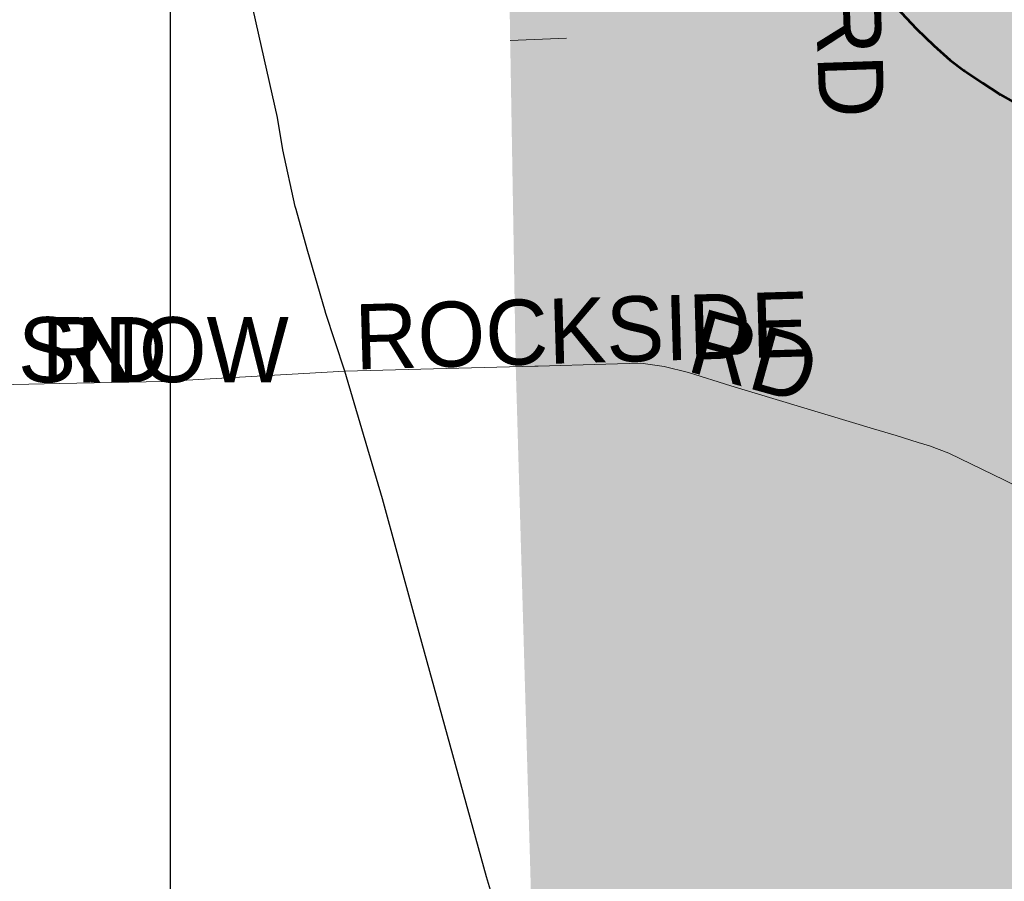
# Model space of a CAD drawing. Header units: feet. Extents: x 92 to 141.3, y -5 to 23.6.
# Tile 131 of 256: x 122.9 to 124.6, y 4 to 5.5. Entities that reach past the tile are written whole.
import ezdxf
from ezdxf.enums import TextEntityAlignment as Align

# ---------------------------------------------------------------- set-up
doc = ezdxf.new("R2010")
doc.units = ezdxf.units.FT
doc.header["$MEASUREMENT"] = 0
doc.linetypes.add('CUY - Design$0$DGN1', pattern=[2231.760665, 0, -2231.760665])
doc.layers.add('0_Mview', color=7, linetype='Continuous', plot=False)
for name, color, linetype, lineweight in [('CUY - Design$0$GM_X_City_Street', 7, 'Continuous', 0), ('CUY - Design$0$GM_X_Corporation', 7, 'CUY - Design$0$DGN1', 13), ('CUY - Design$0$GM_X_Interstate_Route', 1, 'Continuous', 53), ('CUY - Design$0$GM_X_State_Route', 1, 'Continuous', 30)]:
    doc.layers.add(name, color=color, linetype=linetype, lineweight=lineweight)
doc.layers.add('CUY - Design$0$GM_X_State_Location', color=7, linetype='Continuous', lineweight=13, plot=False)
doc.layers.add('TX_X_20', color=7, linetype='Continuous')
doc.styles.add('CUY - Design$0$Styledgn030', font='dgn030.shx')

msp = doc.modelspace()

# ---------------------------------------------------------------- hatches: boundary and pattern name
at = {"layer": 'CUY - Design$0$GM_X_Corporation'}
for points in [[(124.7917, 6.9487), (124.7469, 6.9029), (124.7143, 6.8675), (124.685, 6.8337), (124.6628, 6.796), (124.6528, 6.7723), (124.6465, 6.745), (124.645, 6.731), (124.6464, 6.7124), (124.6535, 6.6688), (124.6685, 6.6124), (124.6762, 6.5943), (124.6862, 6.5808), (124.7011, 6.5769), (124.725, 6.5722), (124.7629, 6.5709), (124.7868, 6.5654), (124.8133, 6.5537), (124.8328, 6.5403), (124.8486, 6.5297), (124.8698, 6.5155), (124.928, 6.458), (124.9514, 6.4347), (124.9593, 6.424), (124.9644, 6.4134), (124.9645, 6.3989), (124.9637, 6.3614), (124.9621, 6.3209), (124.9632, 6.2945), (124.9693, 6.2244), (124.9745, 6.2014), (124.9825, 6.1858), (124.9937, 6.176), (125.0041, 6.1749), (125.0481, 6.1741), (125.0815, 6.1732), (125.1042, 6.1702), (125.1401, 6.1611), (125.1695, 6.1486), (125.2085, 6.1234), (125.2372, 6.0977), (125.2555, 6.081), (125.2786, 6.0697), (125.2902, 6.0636), (125.3011, 6.0472), (125.3342, 6.0014), (125.3558, 5.9839), (125.386, 5.9652), (125.4005, 5.9604), (125.4162, 5.9606), (125.426, 5.9656), (125.4517, 5.9845), (125.4705, 5.9995), (125.4849, 5.9988), (125.5044, 5.99), (125.5255, 5.9762), (125.5483, 5.9669), (125.5685, 5.9581), (125.5883, 5.9554), (125.6159, 5.9544), (125.4544, 5.5137), (125.5157, 5.488), (125.5632, 5.4687), (125.5913, 5.4607), (125.5956, 5.0312), (124.9996, 5.0091), (124.6777, 4.9993), (124.6719, 5.2987), (124.3611, 5.2884), (124.3472, 5.5107), (123.7436, 5.4862), (123.7355, 5.9636), (123.8016, 5.9662), (123.8675, 5.9883), (123.9975, 6.0396), (124.159, 6.1016), (124.031, 6.175), (124.182, 6.2242), (124.165, 6.9392)], [(123.7436, 5.4862), (124.3472, 5.5107), (124.3611, 5.2884), (124.6719, 5.2987), (124.6777, 4.9993), (124.9996, 5.0091), (125.0089, 4.5011), (125.0288, 3.3634), (125.0376, 2.8304), (125.1615, 2.8333), (125.1646, 2.6467), (125.1672, 2.5609), (125.171, 2.4871), (125.1727, 2.4157), (125.1755, 2.2111), (125.1865, 1.6401), (125.1891, 1.4256), (125.1902, 0.8502), (124.5172, 0.8388), (123.8381, 0.8285), (123.8151, 2.1498), (123.7967, 3.3305), (123.7892, 3.6696), (123.7534, 4.9094)]]:
    msp.add_hatch(color=256, dxfattribs=at).paths.add_polyline_path(points)

# ---------------------------------------------------------------- linework, layer by layer
at = {"layer": '0_Mview', "color": 2}
msp.add_lwpolyline([(116.1447, 9.3193), (123.1393, 9.3193), (123.1393, 3.1985), (116.1447, 3.1985)], close=True, dxfattribs=at)
at = {"layer": 'CUY - Design$0$GM_X_City_Street', "flags": 128}
for points in [[(123.4498, 4.8987), (123.7871, 4.9077), (123.7931, 4.9078)], [(123.7931, 4.9078), (123.9135, 4.911), (123.976, 4.9128), (124.0173, 4.9073), (124.0603, 4.8965), (124.136, 4.8725), (124.3893, 4.7961), (124.4298, 4.7844), (124.4687, 4.7722), (124.489, 4.766), (124.5234, 4.7529), (124.6222, 4.7054), (124.694, 4.669), (124.9498, 4.5354), (125.0089, 4.5065)], [(120.9811, 4.8463), (121.059, 4.8472), (121.6416, 4.8493), (122.0186, 4.8613), (122.3445, 4.8639), (122.9426, 4.877), (123.1273, 4.8803), (123.4498, 4.8987)]]:
    msp.add_lwpolyline(points, dxfattribs=at)
at = {"layer": 'CUY - Design$0$GM_X_Corporation', "flags": 128}
for points in [[(124.7917, 6.9487), (124.7469, 6.9029), (124.7143, 6.8675), (124.685, 6.8337), (124.6628, 6.796), (124.6528, 6.7723), (124.6465, 6.745), (124.645, 6.731), (124.6464, 6.7124), (124.6535, 6.6688), (124.6685, 6.6124), (124.6762, 6.5943), (124.6862, 6.5808), (124.7011, 6.5769), (124.725, 6.5722), (124.7629, 6.5709), (124.7868, 6.5654), (124.8133, 6.5537), (124.8328, 6.5403), (124.8486, 6.5297), (124.8698, 6.5155), (124.928, 6.458), (124.9514, 6.4347), (124.9593, 6.424), (124.9644, 6.4134), (124.9645, 6.3989), (124.9637, 6.3614), (124.9621, 6.3209), (124.9632, 6.2945), (124.9693, 6.2244), (124.9745, 6.2014), (124.9825, 6.1858), (124.9937, 6.176), (125.0041, 6.1749), (125.0481, 6.1741), (125.0815, 6.1732), (125.1042, 6.1702), (125.1401, 6.1611), (125.1695, 6.1486), (125.2085, 6.1234), (125.2372, 6.0977), (125.2555, 6.081), (125.2786, 6.0697), (125.2902, 6.0636), (125.3011, 6.0472), (125.3342, 6.0014), (125.3558, 5.9839), (125.386, 5.9652), (125.4005, 5.9604), (125.4162, 5.9606), (125.426, 5.9656), (125.4517, 5.9845), (125.4705, 5.9995), (125.4849, 5.9988), (125.5044, 5.99), (125.5255, 5.9762), (125.5483, 5.9669), (125.5685, 5.9581), (125.5883, 5.9554), (125.6159, 5.9544), (125.4544, 5.5137), (125.5157, 5.488), (125.5632, 5.4687), (125.5913, 5.4607), (125.5956, 5.0312), (124.9996, 5.0091), (124.6777, 4.9993), (124.6719, 5.2987), (124.3611, 5.2884), (124.3472, 5.5107), (123.7436, 5.4862), (123.7355, 5.9636), (123.8016, 5.9662), (123.8675, 5.9883), (123.9975, 6.0396), (124.159, 6.1016), (124.031, 6.175), (124.182, 6.2242), (124.165, 6.9392), (124.7917, 6.9487)], [(123.7355, 5.9636), (123.7436, 5.4862), (123.7534, 4.9094), (123.7892, 3.6696), (123.7967, 3.3305), (123.8151, 2.1498), (123.8381, 0.8285), (123.08, 0.8176), (122.7509, 0.8167), (122.6834, 0.8161), (122.4329, 0.8143), (121.9142, 0.8069), (121.7252, 0.8051), (121.6635, 0.7984), (120.9406, 0.7947), (120.6574, 0.7936), (120.003, 0.7916), (119.9703, 0.7836), (119.9185, 0.7805), (119.5931, 0.7774), (118.7943, 0.7669), (118.1614, 0.7617), (118.1551, 1.7402), (118.1544, 2.2714), (119.1029, 2.2727), (119.1166, 2.2667), (119.4246, 2.2747), (119.5823, 2.2748), (119.8558, 2.2772), (120.1322, 2.279), (120.2819, 2.2912), (120.2778, 3.3163), (120.4298, 3.3158), (120.4176, 4.0876), (120.3784, 4.0893), (120.3689, 4.8405), (120.1081, 4.8365), (119.031, 4.8395), (119.0277, 4.388), (119.0314, 4.3405), (119.0262, 4.3141), (119.022, 4.297), (119.0143, 4.27), (118.9919, 4.2001), (118.9833, 4.1575), (118.9801, 4.1286), (118.9792, 4.086), (118.9722, 4.0866), (118.1628, 4.0828), (118.1728, 4.8384), (118.1814, 5.5651), (118.1809, 5.8436), (118.3464, 5.8457), (118.4353, 5.8457), (118.5429, 5.8465), (118.9938, 5.8485), (119.0437, 5.8487), (119.6612, 5.8559), (120.9794, 5.8806), (121.3365, 5.8858), (121.638, 5.8928), (122.3458, 5.9109), (123.1964, 5.9443), (123.7355, 5.9636)], [(123.7436, 5.4862), (124.3472, 5.5107), (124.3611, 5.2884), (124.6719, 5.2987), (124.6777, 4.9993), (124.9996, 5.0091), (125.0089, 4.5011), (125.0288, 3.3634), (125.0376, 2.8304), (125.1615, 2.8333), (125.1646, 2.6467), (125.1672, 2.5609), (125.171, 2.4871), (125.1727, 2.4157), (125.1755, 2.2111), (125.1865, 1.6401), (125.1891, 1.4256), (125.1902, 0.8502), (124.5172, 0.8388), (123.8381, 0.8285), (123.8151, 2.1498), (123.7967, 3.3305), (123.7892, 3.6696), (123.7534, 4.9094), (123.7436, 5.4862)]]:
    msp.add_lwpolyline(points, dxfattribs=at)
at = {"layer": 'CUY - Design$0$GM_X_Interstate_Route', "flags": 128}
for points in [[(124.4308, 5.5438), (124.4326, 5.5418), (124.4383, 5.536), (124.4659, 5.5071), (124.4966, 5.4776), (124.5256, 5.4513), (124.5501, 5.4333)], [(124.5501, 5.4333), (124.5512, 5.4325), (124.5546, 5.43), (124.5835, 5.4108), (124.6125, 5.3916), (124.6134, 5.3911)], [(124.6134, 5.3911), (124.6143, 5.3905), (124.6377, 5.3773), (124.6645, 5.3651), (124.6934, 5.3516), (124.7232, 5.3394), (124.7471, 5.3304), (124.7729, 5.3231), (124.773, 5.323)]]:
    msp.add_lwpolyline(points, dxfattribs=at)
at = {"layer": 'CUY - Design$0$GM_X_State_Route', "flags": 128}
for points in [[(123.3616, 5.1916), (123.3397, 5.2921), (123.33, 5.3495), (123.1964, 5.9443)], [(123.4154, 5.0037), (123.3828, 5.1154), (123.3629, 5.186), (123.3616, 5.1916)], [(123.48, 4.7965), (123.4498, 4.8987), (123.4156, 5.0029), (123.4154, 5.0037)], [(123.7103, 3.9705), (123.7012, 4.0004), (123.5722, 4.4684), (123.5167, 4.6722), (123.48, 4.7965)]]:
    msp.add_lwpolyline(points, dxfattribs=at)

# ---------------------------------------------------------------- texts
at = {"layer": 'CUY - Design$0$GM_X_State_Location', "style": 'CUY - Design$0$Styledgn030'}
for s in ['s', 'r']:
    msp.add_text(s, height=0.000206, dxfattribs=at).set_placement((123.6447, 4.0518), align=Align.MIDDLE_CENTER)
msp.add_text('176', height=0.000206, rotation=0, dxfattribs=at).set_placement((123.572, 4.0367))
at = {"layer": 'TX_X_20', "style": 'CUY - Design$0$Styledgn030'}
for s, rotation, p in [('VAN EPPS RD', 271.9514, (124.2582, 6.3871)), ('ROCKSIDE', 1.6625, (123.4688, 4.9018)), ('RD', 344.4834, (124.0541, 4.8999)), ('SNOW', 0, (122.8688, 4.8792)), ('RD', 0, (122.9104, 4.8792))]:
    msp.add_text(s, height=0.1157, rotation=rotation, dxfattribs=at).set_placement(p)

doc.saveas('drawing.dxf')
